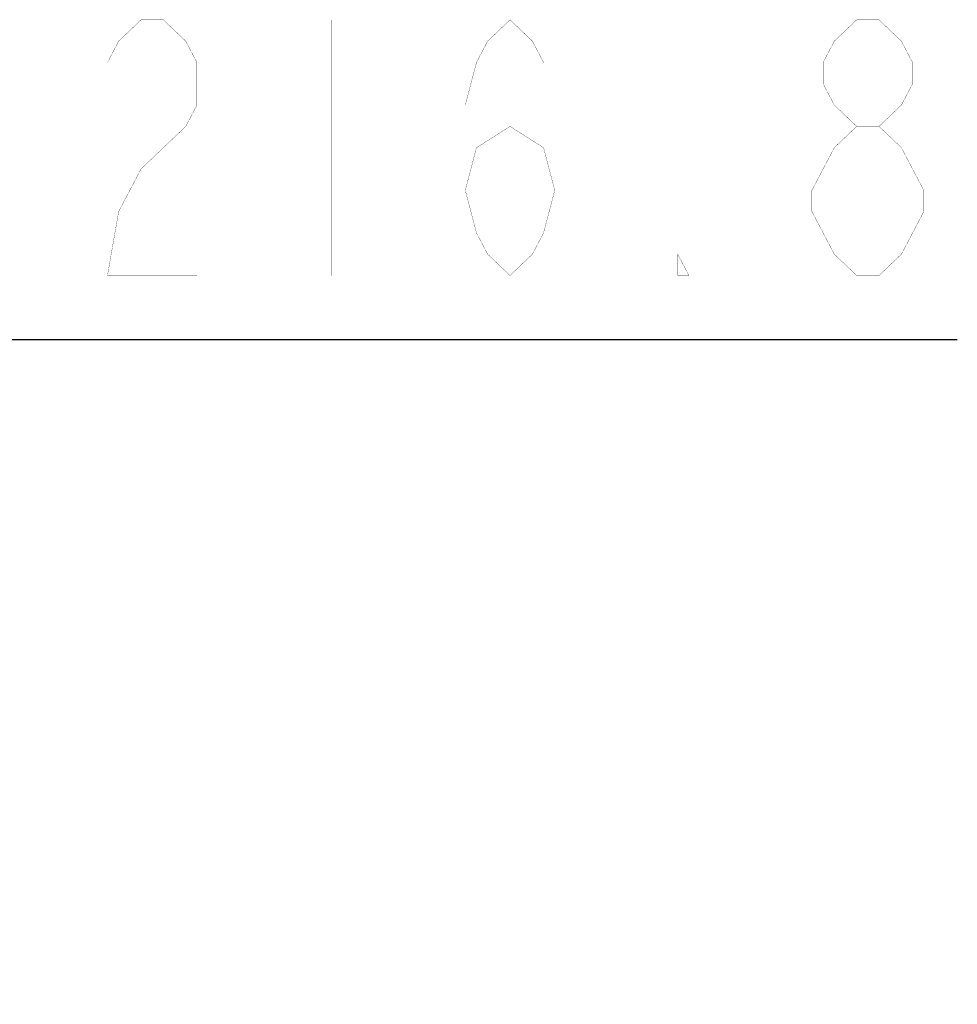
# Model space of a CAD drawing. Header units: millimetres. Extents: x 0 to 9512, y 0 to 6728.
# Tile 28 of 119: x 2197 to 2490, y 5378 to 5686. Entities that reach past the tile are written whole.
import ezdxf

# ---------------------------------------------------------------- set-up
doc = ezdxf.new("R2010")
doc.units = ezdxf.units.MM
doc.header["$LTSCALE"] = 523.16
doc.layers.get('0').update_dxf_attribs({"linetype": 'CONTINUOUS'})
doc.layers.add('运动范围_DXF_DIMENSION', color=7, linetype='CONTINUOUS')
doc.styles.get("Standard").update_dxf_attribs({"font": 'txt', "width": 0.7})
doc.dimstyles.new('DIMSTYLE_1', dxfattribs={"dimtxt": 80, "dimasz": 48, "dimexe": 1, "dimexo": 0, "dimgap": 2.5, "dimtad": 1, "dimdsep": 46, "dimtxsty": 'Standard', "dimblk": '_FILLED', "dimblk1": '_FILLED', "dimblk2": '_FILLED', "dimcen": 0.09, "dimclrt": 5, "dimazin": 2, "dimtp": 0.5, "dimtm": 0.5, "dimtfac": 1, "dimtofl": 0, "dimtmove": 0, "dimatfit": 3, "dimldrblk": '_FILLED', "dimfxl": 0, "dimtolj": 1, "dimarcsym": 0})

# ---------------------------------------------------------------- blocks, each defined once
blk = doc.blocks.new('_FILLED')
at = {"color": 0, "linetype": 'ByBlock'}
blk.add_solid([(0, 0), (-1, 0.1667), (-1, -0.1667)], dxfattribs=at)
blk = doc.blocks.new('*D6')
at = {"layer": '运动范围_DXF_DIMENSION', "color": 2, "linetype": 'Continuous', "transparency": 16777216}
for p, q in [((1972.82, 5466.62), (1972.82, 5594.42)), ((2189.62, 5378.38), (2189.62, 5594.42)), ((1972.82, 5586.42), (2081.22, 5586.42)), ((2189.62, 5586.42), (2081.22, 5586.42)), ((2081.22, 5586.42), (2490.2, 5586.42))]:
    blk.add_line(p, q, dxfattribs=at)
at = {"layer": '运动范围_DXF_DIMENSION', "color": 2, "linetype": 'Continuous', "transparency": 16777216, "xscale": 48, "yscale": 48, "zscale": 48, "rotation": 180}
blk.add_blockref('_FILLED', (1972.82, 5586.42), dxfattribs=at)
at = {"layer": '运动范围_DXF_DIMENSION', "color": 2, "linetype": 'Continuous', "transparency": 16777216, "xscale": 48, "yscale": 48, "zscale": 48}
blk.add_blockref('_FILLED', (2189.62, 5586.42), dxfattribs=at)

msp = doc.modelspace()

# ---------------------------------------------------------------- linework, layer by layer
at = {"layer": '运动范围_DXF_DIMENSION', "color": 5, "linetype": 'Continuous', "const_width": 0.08}
for points in [[(2224.204, 5673.09), (2227.704, 5679.757), (2234.704, 5686.424), (2241.704, 5686.424), (2248.704, 5679.757), (2252.204, 5673.09), (2252.204, 5659.757), (2248.704, 5653.09), (2241.704, 5646.424), (2234.704, 5639.757), (2227.704, 5626.424), (2224.204, 5606.424), (2252.204, 5606.424)], [(2294.204, 5686.424), (2294.204, 5606.424)], [(2336.204, 5633.09), (2339.704, 5646.424), (2350.204, 5653.09), (2360.704, 5646.424), (2364.204, 5633.09), (2360.704, 5619.757), (2357.204, 5613.09), (2350.204, 5606.424), (2343.204, 5613.09), (2339.704, 5619.757), (2336.204, 5633.09), (2336.204, 5659.757), (2339.704, 5673.09), (2343.204, 5679.757), (2350.204, 5686.424), (2357.204, 5679.757), (2360.704, 5673.09)], [(2458.704, 5653.09), (2451.703, 5659.757), (2448.204, 5666.424), (2448.204, 5673.09), (2451.703, 5679.757), (2458.704, 5686.424), (2465.704, 5686.424), (2472.703, 5679.757), (2476.204, 5673.09), (2476.204, 5666.424), (2472.703, 5659.757), (2465.704, 5653.09)], [(2444.704, 5633.09), (2451.703, 5646.424), (2458.704, 5653.09), (2465.704, 5653.09), (2472.703, 5646.424), (2476.204, 5639.757), (2479.704, 5633.09), (2479.704, 5626.424), (2476.204, 5619.757), (2472.703, 5613.09), (2465.704, 5606.424), (2458.704, 5606.424)], [(2451.703, 5613.09), (2444.704, 5626.424), (2444.704, 5633.09)], [(2406.204, 5606.424), (2402.704, 5606.424), (2402.704, 5613.09), (2406.204, 5606.424)], [(2458.704, 5606.424), (2451.703, 5613.09)]]:
    msp.add_lwpolyline(points, dxfattribs=at)

# ---------------------------------------------------------------- dimensions: what is measured, and where the dimension line sits
at = {"layer": '运动范围_DXF_DIMENSION', "color": 2, "linetype": 'Continuous'}
dim = msp.add_linear_dim(base=(2189.624, 5586.424), p1=(1972.824, 5466.615), p2=(2189.624, 5378.385), dimstyle='DIMSTYLE_1', dxfattribs=at)
dim.commit()
dim.dimension.update_dxf_attribs({"geometry": '*D6', "text_midpoint": (2210.204, 5586.424), "dimtype": 160})

doc.saveas('drawing.dxf')
